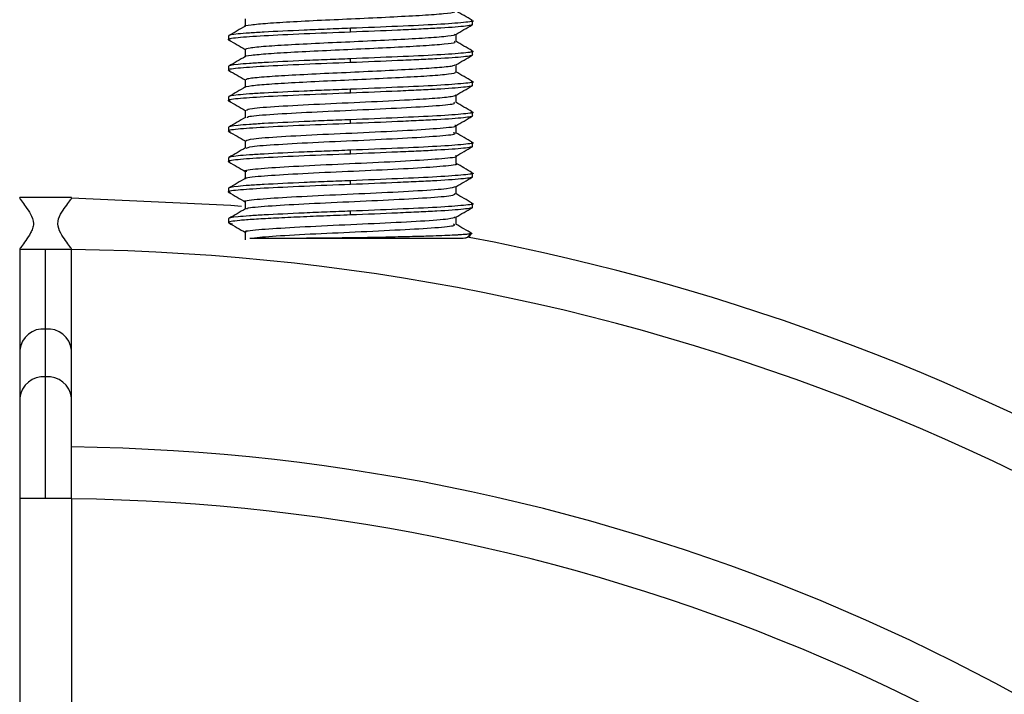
# Model space of a CAD drawing. Header units: millimetres. Extents: x -0.44 to 1.31, y -0.87 to 1.29.
# Tile 9 of 182: x 0.2629 to 0.2952, y -0.4894 to -0.4673. Entities that reach past the tile are written whole.
import ezdxf

# ---------------------------------------------------------------- set-up
doc = ezdxf.new("R2010")
doc.units = ezdxf.units.MM

msp = doc.modelspace()

# ---------------------------------------------------------------- linework, layer by layer
at = {"color": 7, "linetype": 'Continuous', "lineweight": 25}
for p, q in [((0.2703208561, -0.4672427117), (0.2703208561, -0.4674864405)), ((0.27777959, -0.4674301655), (0.27777959, -0.4673051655)), ((0.26977959, -0.4678051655), (0.26977959, -0.4679301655)), ((0.27377959, -0.4676801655), (0.27377959, -0.4675551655)), ((0.2772383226, -0.4679928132), (0.2772383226, -0.467748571)), ((0.2703208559, -0.4682426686), (0.2703208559, -0.4684864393)), ((0.27777959, -0.4684301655), (0.27777959, -0.4683051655)), ((0.27377959, -0.4686801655), (0.27377959, -0.4685551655)), ((0.2772383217, -0.4689928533), (0.2772383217, -0.4687486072)), ((0.26977959, -0.4688051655), (0.26977959, -0.4689301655)), ((0.2703208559, -0.4692426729), (0.2703208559, -0.4694864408)), ((0.27777959, -0.4694301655), (0.27777959, -0.4693051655)), ((0.27377959, -0.4696801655), (0.27377959, -0.4695551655)), ((0.2772383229, -0.4699928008), (0.2772383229, -0.4697485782)), ((0.26977959, -0.4698051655), (0.26977959, -0.4699301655)), ((0.2703208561, -0.4702427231), (0.2703208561, -0.4704864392)), ((0.27777959, -0.4704301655), (0.27777959, -0.4703051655)), ((0.27377959, -0.4706801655), (0.27377959, -0.4705551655)), ((0.26977959, -0.4708051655), (0.26977959, -0.4709301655)), ((0.2772383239, -0.4709927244), (0.2772383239, -0.470748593)), ((0.2703208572, -0.4712427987), (0.2703208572, -0.4714864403)), ((0.27777959, -0.4714301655), (0.27777959, -0.4713051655)), ((0.27377959, -0.4716801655), (0.27377959, -0.4715551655)), ((0.26977959, -0.4718051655), (0.26977959, -0.4719301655)), ((0.2772383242, -0.4719926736), (0.2772383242, -0.4717486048)), ((0.2703208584, -0.4722428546), (0.2703208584, -0.4724864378)), ((0.27777959, -0.4724301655), (0.27777959, -0.4723051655)), ((0.27377959, -0.4726801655), (0.27377959, -0.4725551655)), ((0.26977959, -0.4728051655), (0.26977959, -0.4729301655)), ((0.2772383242, -0.4729926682), (0.2772383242, -0.472748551)), ((0.26292959, -0.4731213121), (0.26292959, -0.4731105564)), ((0.26462959, -0.4731105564), (0.26292959, -0.4731105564)), ((0.26462959, -0.4731213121), (0.26462959, -0.4731105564)), ((0.2703208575, -0.4732428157), (0.2703208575, -0.4734864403)), ((0.27777959, -0.4734301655), (0.27777959, -0.4733051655)), ((0.27377959, -0.4736801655), (0.27377959, -0.4735551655)), ((0.26977959, -0.4738051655), (0.26977959, -0.4739298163)), ((0.277238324, -0.4739927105), (0.277238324, -0.4737486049)), ((0.2703208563, -0.4742427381), (0.2703208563, -0.4744927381)), ((0.2777118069, -0.4742760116), (0.2777204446, -0.4742962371)), ((0.26292959, -0.4748105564), (0.26292959, -0.474809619)), ((0.26292959, -0.4748105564), (0.26292959, -0.4781138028)), ((0.26377959, -0.4748105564), (0.26292959, -0.4748105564)), ((0.26377959, -0.477422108), (0.26377959, -0.4748105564)), ((0.26462959, -0.4748105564), (0.26377959, -0.4748105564)), ((0.26462959, -0.4748105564), (0.26462959, -0.474809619)), ((0.26462959, -0.474811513), (0.26462959, -0.4748105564)), ((0.26462959, -0.4781138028), (0.26462959, -0.474811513)), ((0.26377959, -0.478993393), (0.26377959, -0.477422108)), ((0.26292959, -0.4781138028), (0.26292959, -0.4796850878)), ((0.26462959, -0.4796850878), (0.26462959, -0.4781138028)), ((0.26377959, -0.4829883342), (0.26377959, -0.478993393)), ((0.26292959, -0.4796850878), (0.26292959, -0.4818021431)), ((0.26462959, -0.4821719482), (0.26462959, -0.4796850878)), ((0.26292959, -0.4818021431), (0.26292959, -0.4829883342)), ((0.26462959, -0.4829883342), (0.26462959, -0.4821719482)), ((0.26292959, -0.4829883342), (0.26292959, -0.5393827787)), ((0.26377959, -0.4829883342), (0.26292959, -0.4829883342)), ((0.26462959, -0.4829883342), (0.26377959, -0.4829883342)), ((0.26462959, -0.4829883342), (0.26462959, -0.5393827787))]:
    msp.add_line(p, q, dxfattribs=at)
at = {"color": 7, "linetype": 'Continuous', "lineweight": 25, "flags": 128}
msp.add_lwpolyline([(0.2646236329, -0.4731153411), (0.2698558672, -0.4733589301), (0.2702058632, -0.4733884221)], dxfattribs=at)
at = {"color": 7, "linetype": 'Continuous', "lineweight": 25}
for centre, radius, start, end in [((0.2774623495, -0.474146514), 0.0002983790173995, 270.0493628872, 329.8816206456), ((0.27747959, -0.4741448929), 0.0003000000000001, 270, 329.2056311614), ((0.26377959, -0.5475605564), 0.0744500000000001, 0.6496204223, 79.24514605), ((0.26377959, -0.5475605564), 0.0727500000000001, 0.6648009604, 89.3351990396), ((0.26377959, -0.5475605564), 0.0662722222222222, 0.7348893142, 89.2651106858), ((0.26377959, -0.5475605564), 0.0645722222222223, 0.7542379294, 89.2457620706)]:
    msp.add_arc(centre, radius, start, end, dxfattribs=at)
at = {"color": 250, "linetype": 'Continuous', "lineweight": 25}
for centre, radius, start, end in [((0.2637078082, -0.4782020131), 0.0007832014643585, 84.74135682, 173.5331812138), ((0.2638513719, -0.4782020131), 0.000783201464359, 6.4668187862, 95.25864318), ((0.2637078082, -0.4797732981), 0.0007832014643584, 84.74135682, 173.5331812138), ((0.2638513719, -0.4797732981), 0.000783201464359, 6.4668187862, 95.25864318)]:
    msp.add_arc(centre, radius, start, end, dxfattribs=at)
at = {"color": 7, "linetype": 'Continuous', "lineweight": 25}
for points, knots in [([(0.2703252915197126, -0.4674926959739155), (0.270323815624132, -0.4674922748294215), (0.2702619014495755, -0.4674746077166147), (0.2704855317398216, -0.4674374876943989), (0.2710118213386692, -0.4673851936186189), (0.2718801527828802, -0.4673338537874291), (0.2729393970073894, -0.4672788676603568), (0.2740971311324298, -0.4672294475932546), (0.2752130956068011, -0.4671740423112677), (0.2761840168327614, -0.4671236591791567), (0.2768743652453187, -0.4670701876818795), (0.2772299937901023, -0.467025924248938), (0.2772013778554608, -0.4670004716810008), (0.2771921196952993, -0.4669922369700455)], [0, 0, 0, 0, 0.0025844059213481, 0.1084164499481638, 0.2134989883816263, 0.3181392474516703, 0.4241852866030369, 0.5280715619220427, 0.6342548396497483, 0.7385234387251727, 0.8440113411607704, 0.9495327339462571, 1, 1, 1, 1]), ([(0.2777713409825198, -0.4672950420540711), (0.2776808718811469, -0.4672426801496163), (0.2774999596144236, -0.4671379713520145), (0.2773190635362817, -0.4670332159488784), (0.2772286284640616, -0.4669808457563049)], [0, 0, 0, 0, 0.5000716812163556, 1, 1, 1, 1]), ([(0.2703313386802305, -0.4674803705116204), (0.2702408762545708, -0.4675327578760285), (0.2700599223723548, -0.4676375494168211), (0.2698789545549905, -0.4677422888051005), (0.2697884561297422, -0.4677946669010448)], [0, 0, 0, 0, 0.4999197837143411, 1, 1, 1, 1]), ([(0.2777283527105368, -0.4672945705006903), (0.2777476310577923, -0.467298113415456), (0.2778814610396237, -0.4673227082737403), (0.2775374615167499, -0.4673656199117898), (0.2766962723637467, -0.4674307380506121), (0.2753517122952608, -0.4674909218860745), (0.2743061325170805, -0.4675336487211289), (0.273779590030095, -0.4675551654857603)], [0, 0, 0, 0, 0.0400965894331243, 0.2783498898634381, 0.520048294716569, 0.7583015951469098, 1, 1, 1, 1]), ([(0.2777795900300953, -0.4674301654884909), (0.2777795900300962, -0.4674402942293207), (0.2777550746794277, -0.4674496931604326), (0.2776555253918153, -0.4674699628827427), (0.2775800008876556, -0.4674805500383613), (0.277278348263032, -0.4675127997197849), (0.2769748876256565, -0.467534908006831), (0.2764245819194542, -0.4675652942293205), (0.2762281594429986, -0.4675746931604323), (0.2757976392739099, -0.4675949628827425), (0.2755649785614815, -0.4676055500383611), (0.2748325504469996, -0.4676377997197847), (0.2742984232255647, -0.4676599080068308), (0.2737795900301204, -0.4676801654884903)], [0, 0, 0, 0, 0.1250000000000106, 0.1250000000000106, 0.2500000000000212, 0.2500000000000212, 0.5000000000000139, 0.5000000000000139, 0.6250000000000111, 0.6250000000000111, 0.7500000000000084, 0.7500000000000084, 1, 1, 1, 1]), ([(0.27722672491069, -0.4677552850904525), (0.2773171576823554, -0.4677029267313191), (0.2774980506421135, -0.4675981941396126), (0.2776789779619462, -0.4674935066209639), (0.2777694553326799, -0.4674411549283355)], [0, 0, 0, 0, 0.4999242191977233, 1, 1, 1, 1]), ([(0.2737795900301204, -0.4676801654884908), (0.2732606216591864, -0.4677003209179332), (0.2722151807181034, -0.4677409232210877), (0.2708736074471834, -0.4678057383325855), (0.2700235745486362, -0.4678656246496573), (0.2696774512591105, -0.4679131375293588), (0.2698121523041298, -0.4679372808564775), (0.2698319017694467, -0.4679408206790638)], [0, 0, 0, 0, 0.2379133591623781, 0.4792669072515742, 0.7171802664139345, 0.9585338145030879, 1, 1, 1, 1]), ([(0.2737795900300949, -0.4675551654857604), (0.2735201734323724, -0.4675652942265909), (0.2732669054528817, -0.4675746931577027), (0.2727576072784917, -0.4675949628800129), (0.2725040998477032, -0.4676055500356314), (0.2717699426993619, -0.467637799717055), (0.2713180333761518, -0.4676599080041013), (0.2707677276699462, -0.4676902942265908), (0.2706059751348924, -0.4676996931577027), (0.27031623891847, -0.4677199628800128), (0.2701903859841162, -0.4677305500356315), (0.2698845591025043, -0.467762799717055), (0.2697795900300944, -0.467784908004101), (0.2697795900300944, -0.4678051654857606)], [0, 0, 0, 0, 0.1249999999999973, 0.1249999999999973, 0.2499999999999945, 0.2499999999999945, 0.4999999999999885, 0.4999999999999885, 0.6249999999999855, 0.6249999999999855, 0.7499999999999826, 0.7499999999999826, 1, 1, 1, 1]), ([(0.2703346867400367, -0.4682426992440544), (0.2703609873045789, -0.468226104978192), (0.2704157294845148, -0.4681915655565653), (0.2709670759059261, -0.4681388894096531), (0.2718127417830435, -0.4680875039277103), (0.2728820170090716, -0.4680314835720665), (0.2740538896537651, -0.4679814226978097), (0.2751890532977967, -0.4679253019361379), (0.2761775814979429, -0.4678741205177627), (0.2768774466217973, -0.4678199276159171), (0.2772337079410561, -0.467775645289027), (0.277201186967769, -0.4677502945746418), (0.2771910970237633, -0.4677424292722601)], [0, 0, 0, 0, 0.0988081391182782, 0.2056599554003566, 0.3115477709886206, 0.419158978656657, 0.5245139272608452, 0.6321624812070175, 0.737951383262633, 0.8449137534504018, 0.9518830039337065, 1, 1, 1, 1]), ([(0.269788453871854, -0.4679404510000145), (0.2698789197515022, -0.4679927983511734), (0.2700563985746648, -0.4680954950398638), (0.2702338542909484, -0.4681982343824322), (0.270320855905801, -0.468248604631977)], [0, 0, 0, 0, 0.5097277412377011, 1, 1, 1, 1]), ([(0.2703300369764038, -0.468492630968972), (0.2703270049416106, -0.4684917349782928), (0.2702656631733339, -0.4684736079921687), (0.2704955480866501, -0.4684358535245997), (0.2710332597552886, -0.4683838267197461), (0.2719084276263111, -0.4683322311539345), (0.2729723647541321, -0.4682773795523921), (0.2741308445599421, -0.4682279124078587), (0.2752437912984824, -0.4681724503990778), (0.2762088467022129, -0.4681222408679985), (0.2768893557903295, -0.4680685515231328), (0.2772346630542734, -0.4680250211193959), (0.2772024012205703, -0.4680000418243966), (0.2771924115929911, -0.4679923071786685)], [0, 0, 0, 0, 0.0055077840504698, 0.1114292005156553, 0.2164339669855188, 0.3212074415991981, 0.4272379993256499, 0.5311708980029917, 0.6374028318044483, 0.7416309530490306, 0.8472305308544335, 0.9526961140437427, 1, 1, 1, 1]), ([(0.2777699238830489, -0.4682941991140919), (0.2776794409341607, -0.4682418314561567), (0.2774985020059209, -0.4681371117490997), (0.2773175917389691, -0.4680323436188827), (0.2772271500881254, -0.4679799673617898)], [0, 0, 0, 0, 0.5000745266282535, 1, 1, 1, 1]), ([(0.2777241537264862, -0.4682937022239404), (0.2777451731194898, -0.4682975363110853), (0.2778816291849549, -0.4683224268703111), (0.2775382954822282, -0.4683656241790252), (0.2766960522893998, -0.4684307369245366), (0.2753517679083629, -0.468490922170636), (0.2743061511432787, -0.4685336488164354), (0.273779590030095, -0.4685551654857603)], [0, 0, 0, 0, 0.0432404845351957, 0.2807134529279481, 0.521620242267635, 0.7590932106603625, 1, 1, 1, 1]), ([(0.2777795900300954, -0.4684301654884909), (0.2777795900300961, -0.4684402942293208), (0.2777550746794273, -0.4684496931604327), (0.2776555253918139, -0.4684699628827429), (0.2775800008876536, -0.4684805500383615), (0.2772783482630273, -0.4685127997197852), (0.2769748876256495, -0.4685349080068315), (0.2764245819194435, -0.468565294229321), (0.2762281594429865, -0.4685746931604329), (0.2757976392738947, -0.4685949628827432), (0.2755649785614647, -0.4686055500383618), (0.2748325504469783, -0.4686377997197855), (0.2742984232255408, -0.4686599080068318), (0.2737795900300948, -0.4686801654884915)], [0, 0, 0, 0, 0.1249999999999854, 0.1249999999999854, 0.2499999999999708, 0.2499999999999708, 0.4999999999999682, 0.4999999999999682, 0.6249999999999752, 0.6249999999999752, 0.7499999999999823, 0.7499999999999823, 1, 1, 1, 1]), ([(0.2772282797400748, -0.4687544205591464), (0.2773187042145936, -0.4687020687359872), (0.2774995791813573, -0.4685973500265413), (0.2776804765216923, -0.4684926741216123), (0.277770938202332, -0.4684403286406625)], [0, 0, 0, 0, 0.4999280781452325, 1, 1, 1, 1]), ([(0.273779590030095, -0.4686801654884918), (0.2732606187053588, -0.468700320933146), (0.2722151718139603, -0.4687409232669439), (0.270873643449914, -0.4688057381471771), (0.270023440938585, -0.4688656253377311), (0.269677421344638, -0.4689131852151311), (0.2698125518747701, -0.4689373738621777), (0.2698325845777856, -0.4689409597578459)], [0, 0, 0, 0, 0.2377846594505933, 0.4790076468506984, 0.7167923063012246, 0.9580152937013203, 1, 1, 1, 1]), ([(0.2737795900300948, -0.4685551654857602), (0.2735201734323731, -0.4685652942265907), (0.2732669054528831, -0.4685746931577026), (0.2727576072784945, -0.4685949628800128), (0.2725040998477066, -0.4686055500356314), (0.2717699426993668, -0.4686377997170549), (0.2713180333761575, -0.4686599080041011), (0.2707677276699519, -0.4686902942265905), (0.2706059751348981, -0.4686996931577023), (0.2703162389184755, -0.4687199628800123), (0.2701903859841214, -0.468730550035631), (0.269884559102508, -0.4687627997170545), (0.2697795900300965, -0.4687849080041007), (0.2697795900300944, -0.4688051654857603)], [0, 0, 0, 0, 0.1250000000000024, 0.1250000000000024, 0.2500000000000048, 0.2500000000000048, 0.5000000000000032, 0.5000000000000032, 0.6250000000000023, 0.6250000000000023, 0.7500000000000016, 0.7500000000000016, 1, 1, 1, 1]), ([(0.270331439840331, -0.4684803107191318), (0.2702410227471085, -0.4685326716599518), (0.2700601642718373, -0.4686374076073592), (0.2698792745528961, -0.4687420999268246), (0.2697888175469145, -0.4687944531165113)], [0, 0, 0, 0, 0.4999328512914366, 1, 1, 1, 1]), ([(0.2703616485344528, -0.4692423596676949), (0.2703631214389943, -0.4692302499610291), (0.2703667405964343, -0.4692004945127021), (0.2708138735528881, -0.4691505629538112), (0.2715904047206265, -0.4691003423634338), (0.272619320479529, -0.4690440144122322), (0.2737787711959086, -0.4689934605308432), (0.2749351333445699, -0.4689384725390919), (0.2759679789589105, -0.4688852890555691), (0.2767446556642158, -0.4688331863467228), (0.2771912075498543, -0.4687833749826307), (0.277195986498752, -0.4687543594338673), (0.2771979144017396, -0.4687426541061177)], [0, 0, 0, 0, 0.0737297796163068, 0.1811656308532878, 0.2865840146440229, 0.3942954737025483, 0.4998308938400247, 0.6070917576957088, 0.7136788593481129, 0.819805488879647, 0.9273067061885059, 0.9999999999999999, 0.9999999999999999, 0.9999999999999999, 0.9999999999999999]), ([(0.2697886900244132, -0.4689405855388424), (0.2698791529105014, -0.4689929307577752), (0.2700565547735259, -0.469095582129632), (0.2702339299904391, -0.4691982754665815), (0.2703208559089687, -0.4692486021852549)], [0, 0, 0, 0, 0.5099319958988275, 0.9999999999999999, 0.9999999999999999, 0.9999999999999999, 0.9999999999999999]), ([(0.2703346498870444, -0.4694926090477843), (0.2703301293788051, -0.4694912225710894), (0.270269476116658, -0.4694726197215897), (0.270505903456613, -0.4694342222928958), (0.2710549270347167, -0.4693824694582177), (0.271936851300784, -0.4693306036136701), (0.2730054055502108, -0.4692759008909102), (0.2741645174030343, -0.4692263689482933), (0.2752743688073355, -0.4691708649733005), (0.2762334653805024, -0.4691208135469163), (0.2769040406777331, -0.4690669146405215), (0.2772393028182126, -0.4690241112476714), (0.2772035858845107, -0.4689995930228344), (0.2771930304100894, -0.4689923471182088)], [0, 0, 0, 0, 0.0085354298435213, 0.1145228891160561, 0.2194268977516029, 0.3243217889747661, 0.4303134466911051, 0.534281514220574, 0.6405386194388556, 0.7447146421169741, 0.8504027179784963, 0.9557893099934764, 1, 1, 1, 1]), ([(0.2777713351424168, -0.4692950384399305), (0.277680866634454, -0.469242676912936), (0.2774999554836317, -0.4691379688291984), (0.2773190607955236, -0.469033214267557), (0.2772286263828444, -0.4689808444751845)], [0, 0, 0, 0, 0.5000714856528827, 1, 1, 1, 1]), ([(0.2777283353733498, -0.4692945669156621), (0.2777476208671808, -0.4692981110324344), (0.2778814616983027, -0.4693227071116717), (0.2775374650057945, -0.4693656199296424), (0.2766962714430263, -0.4694307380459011), (0.2753517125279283, -0.469490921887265), (0.2743061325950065, -0.4695336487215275), (0.273779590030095, -0.4695551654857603)], [0, 0, 0, 0, 0.0401096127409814, 0.2783596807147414, 0.5200548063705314, 0.7583048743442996, 1, 1, 1, 1]), ([(0.2777795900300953, -0.4694301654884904), (0.2777795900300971, -0.4694402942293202), (0.2777550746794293, -0.4694496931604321), (0.2776555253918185, -0.4694699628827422), (0.2775800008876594, -0.4694805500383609), (0.2772783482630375, -0.4695127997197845), (0.2769748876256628, -0.4695349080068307), (0.2764245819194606, -0.4695652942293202), (0.2762281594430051, -0.4695746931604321), (0.2757976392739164, -0.4695949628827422), (0.275564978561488, -0.4696055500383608), (0.2748325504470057, -0.4696377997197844), (0.2742984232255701, -0.4696599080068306), (0.273779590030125, -0.4696801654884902)], [0, 0, 0, 0, 0.1250000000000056, 0.1250000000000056, 0.2500000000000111, 0.2500000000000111, 0.499999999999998, 0.499999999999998, 0.6250000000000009, 0.6250000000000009, 0.7500000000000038, 0.7500000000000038, 1, 1, 1, 1]), ([(0.2737795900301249, -0.4696801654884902), (0.273260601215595, -0.4697003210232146), (0.272215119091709, -0.4697409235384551), (0.2708738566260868, -0.469805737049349), (0.2700226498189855, -0.4698656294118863), (0.2696772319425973, -0.4699134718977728), (0.2698149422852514, -0.4699379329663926), (0.2698366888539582, -0.4699417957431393)], [0, 0, 0, 0, 0.2370139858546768, 0.4774551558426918, 0.714469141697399, 0.954910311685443, 1, 1, 1, 1]), ([(0.2737795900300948, -0.4695551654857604), (0.2735201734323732, -0.4695652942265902), (0.2732669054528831, -0.4695746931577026), (0.2727576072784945, -0.4695949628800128), (0.2725040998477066, -0.4696055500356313), (0.2717699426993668, -0.4696377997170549), (0.2713180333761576, -0.4696599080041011), (0.2707677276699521, -0.4696902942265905), (0.2706059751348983, -0.4696996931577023), (0.2703162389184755, -0.4697199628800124), (0.2701903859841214, -0.469730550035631), (0.269884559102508, -0.4697627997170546), (0.2697795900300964, -0.4697849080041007), (0.2697795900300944, -0.4698051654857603)], [0, 0, 0, 0, 0.124999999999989, 0.124999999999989, 0.2499999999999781, 0.2499999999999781, 0.4999999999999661, 0.4999999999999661, 0.6249999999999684, 0.6249999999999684, 0.7499999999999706, 0.7499999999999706, 1, 1, 1, 1]), ([(0.2703313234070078, -0.4694803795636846), (0.2702408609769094, -0.469532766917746), (0.2700599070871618, -0.4696375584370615), (0.2698789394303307, -0.469742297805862), (0.2697884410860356, -0.4697946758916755)], [0, 0, 0, 0, 0.4999197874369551, 0.9999999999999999, 0.9999999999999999, 0.9999999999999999, 0.9999999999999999]), ([(0.2703653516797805, -0.4702425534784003), (0.2703950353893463, -0.4702221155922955), (0.2704594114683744, -0.4701777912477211), (0.2713602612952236, -0.4701126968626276), (0.2727138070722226, -0.4700384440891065), (0.2742978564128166, -0.4699707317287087), (0.2756526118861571, -0.4699022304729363), (0.2765917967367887, -0.4698461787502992), (0.2771421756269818, -0.469791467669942), (0.2771985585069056, -0.4697585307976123), (0.2772253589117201, -0.469742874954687)], [0, 0, 0, 0, 0.120647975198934, 0.2616534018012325, 0.4047482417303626, 0.5455429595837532, 0.6885034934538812, 0.7942554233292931, 0.9022036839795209, 1, 1, 1, 1]), ([(0.2772269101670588, -0.4697551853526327), (0.2773173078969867, -0.4697028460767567), (0.2774981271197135, -0.4695981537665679), (0.277678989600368, -0.4694935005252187), (0.2777694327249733, -0.4694411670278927)], [0, 0, 0, 0, 0.4999342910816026, 1, 1, 1, 1]), ([(0.2697901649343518, -0.4699413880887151), (0.2698806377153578, -0.4699937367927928), (0.2700575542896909, -0.4700961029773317), (0.2702344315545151, -0.4701985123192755), (0.2703208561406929, -0.4702485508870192)], [0, 0, 0, 0, 0.5113866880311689, 1, 1, 1, 1]), ([(0.2704008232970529, -0.4704920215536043), (0.2703917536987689, -0.4704784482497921), (0.2703672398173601, -0.4704417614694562), (0.2710626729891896, -0.4703811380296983), (0.2722790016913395, -0.4703101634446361), (0.2738105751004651, -0.4702421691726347), (0.2753310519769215, -0.4701692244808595), (0.2765401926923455, -0.4701022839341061), (0.2772341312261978, -0.4700355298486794), (0.2771837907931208, -0.46999595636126), (0.2771626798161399, -0.4699793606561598)], [0, 0, 0, 0, 0.0802568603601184, 0.2169232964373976, 0.3537990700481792, 0.4896357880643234, 0.6272595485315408, 0.7627456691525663, 0.9005040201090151, 1, 1, 1, 1]), ([(0.2777699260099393, -0.470294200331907), (0.2776794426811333, -0.4702418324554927), (0.2774985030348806, -0.4701371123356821), (0.2773175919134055, -0.4700323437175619), (0.2772271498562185, -0.4699799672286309)], [0, 0, 0, 0, 0.5000746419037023, 1, 1, 1, 1]), ([(0.2777241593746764, -0.4702937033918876), (0.2777451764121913, -0.4702975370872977), (0.2778816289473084, -0.4703224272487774), (0.2775382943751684, -0.47036562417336), (0.2766960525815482, -0.470430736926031), (0.2753517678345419, -0.4704909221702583), (0.2743061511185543, -0.470533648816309), (0.273779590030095, -0.4705551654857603)], [0, 0, 0, 0, 0.0432362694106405, 0.2807102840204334, 0.5216181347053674, 0.7590921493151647, 1, 1, 1, 1]), ([(0.2737795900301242, -0.4706801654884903), (0.2732606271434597, -0.4707003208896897), (0.2722151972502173, -0.4707409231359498), (0.2708735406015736, -0.4708057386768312), (0.270023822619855, -0.4708656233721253), (0.2696775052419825, -0.470913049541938), (0.2698114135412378, -0.4709371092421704), (0.2698306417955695, -0.4709405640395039)], [0, 0, 0, 0, 0.2381512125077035, 0.4797460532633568, 0.7178972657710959, 0.959492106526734, 0.9999999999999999, 0.9999999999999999, 0.9999999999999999, 0.9999999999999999]), ([(0.2737795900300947, -0.4705551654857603), (0.2735201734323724, -0.4705652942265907), (0.2732669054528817, -0.4705746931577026), (0.2727576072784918, -0.4705949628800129), (0.2725040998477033, -0.4706055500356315), (0.271769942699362, -0.4706377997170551), (0.271318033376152, -0.4706599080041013), (0.2707677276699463, -0.4706902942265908), (0.2706059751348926, -0.4706996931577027), (0.2703162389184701, -0.4707199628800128), (0.2701903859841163, -0.4707305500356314), (0.2698845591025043, -0.4707627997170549), (0.2697795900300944, -0.470784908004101), (0.2697795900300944, -0.4708051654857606)], [0, 0, 0, 0, 0.1249999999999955, 0.1249999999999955, 0.2499999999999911, 0.2499999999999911, 0.499999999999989, 0.499999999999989, 0.6249999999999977, 0.6249999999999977, 0.7500000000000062, 0.7500000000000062, 1, 1, 1, 1]), ([(0.2703314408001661, -0.4704803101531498), (0.2702410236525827, -0.4705326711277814), (0.270060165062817, -0.4706374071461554), (0.2698792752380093, -0.4707420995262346), (0.2697888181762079, -0.4707944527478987)], [0, 0, 0, 0, 0.4999328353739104, 1, 1, 1, 1]), ([(0.2777795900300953, -0.4704301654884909), (0.2777795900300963, -0.4704402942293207), (0.2777550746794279, -0.4704496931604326), (0.2776555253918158, -0.4704699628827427), (0.2775800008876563, -0.4704805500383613), (0.2772783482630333, -0.4705127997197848), (0.2769748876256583, -0.470534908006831), (0.2764245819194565, -0.4705652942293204), (0.2762281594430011, -0.4705746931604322), (0.2757976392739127, -0.4705949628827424), (0.2755649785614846, -0.4706055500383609), (0.2748325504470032, -0.4706377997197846), (0.2742984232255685, -0.4706599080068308), (0.2737795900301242, -0.4706801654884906)], [0, 0, 0, 0, 0.1249999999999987, 0.1249999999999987, 0.2499999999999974, 0.2499999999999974, 0.4999999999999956, 0.4999999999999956, 0.6249999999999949, 0.6249999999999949, 0.7499999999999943, 0.7499999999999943, 1, 1, 1, 1]), ([(0.2772273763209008, -0.4707549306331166), (0.2773178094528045, -0.4707025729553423), (0.2774987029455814, -0.4705978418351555), (0.2776796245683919, -0.4704931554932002), (0.2777700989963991, -0.4704408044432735)], [0, 0, 0, 0, 0.4999247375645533, 1, 1, 1, 1]), ([(0.2697880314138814, -0.470940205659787), (0.2698784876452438, -0.4709925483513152), (0.270056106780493, -0.471095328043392), (0.2702337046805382, -0.4711981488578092), (0.2703208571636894, -0.4712486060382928)], [0, 0, 0, 0, 0.5092707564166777, 1, 1, 1, 1]), ([(0.2703456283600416, -0.471242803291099), (0.2703923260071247, -0.4712203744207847), (0.2704890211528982, -0.4711739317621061), (0.2714486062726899, -0.4711073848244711), (0.272830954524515, -0.471033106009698), (0.2744146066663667, -0.4709649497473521), (0.2758835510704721, -0.4708916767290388), (0.2768753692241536, -0.4708217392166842), (0.277322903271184, -0.4707720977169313), (0.2772144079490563, -0.4707454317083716), (0.2772030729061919, -0.4707426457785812)], [0, 0, 0, 0, 0.1317247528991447, 0.2727577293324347, 0.4160624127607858, 0.5570819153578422, 0.6999953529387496, 0.841626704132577, 0.9834539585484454, 1, 1, 1, 1]), ([(0.2703608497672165, -0.4714925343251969), (0.2703928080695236, -0.4714720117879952), (0.2704614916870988, -0.471427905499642), (0.2713497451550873, -0.4713634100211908), (0.2726784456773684, -0.4712902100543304), (0.2742368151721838, -0.4712233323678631), (0.2757082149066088, -0.4711501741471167), (0.2767788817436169, -0.4710825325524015), (0.2772968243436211, -0.4710242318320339), (0.2771822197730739, -0.4709906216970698), (0.2771471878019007, -0.4709803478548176)], [0, 0, 0, 0, 0.1183460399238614, 0.2543449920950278, 0.392366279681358, 0.5281398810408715, 0.666136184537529, 0.8021745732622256, 0.9395293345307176, 0.9999999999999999, 0.9999999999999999, 0.9999999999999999, 0.9999999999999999]), ([(0.277771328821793, -0.4712950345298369), (0.277680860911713, -0.471242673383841), (0.2774999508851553, -0.4711379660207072), (0.2773190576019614, -0.4710332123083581), (0.2772286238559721, -0.4709808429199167)], [0, 0, 0, 0, 0.500071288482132, 1, 1, 1, 1]), ([(0.2777283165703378, -0.4712945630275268), (0.2777476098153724, -0.4712981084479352), (0.2778814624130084, -0.4713227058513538), (0.2775374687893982, -0.4713656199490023), (0.2766962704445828, -0.4714307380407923), (0.2753517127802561, -0.4714909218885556), (0.2743061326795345, -0.4715336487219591), (0.2737795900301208, -0.4715551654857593)], [0, 0, 0, 0, 0.0401237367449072, 0.2783702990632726, 0.5200618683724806, 0.7583084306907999, 0.9999999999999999, 0.9999999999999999, 0.9999999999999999, 0.9999999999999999]), ([(0.2737795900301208, -0.4716801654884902), (0.2732606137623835, -0.4717003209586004), (0.2722151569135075, -0.4717409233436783), (0.2708737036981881, -0.4718057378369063), (0.2700232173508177, -0.4718656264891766), (0.2696773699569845, -0.4719132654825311), (0.269813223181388, -0.4719375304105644), (0.2698337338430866, -0.471941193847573)], [0, 0, 0, 0, 0.2375683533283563, 0.478571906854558, 0.7161402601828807, 0.9571438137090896, 1, 1, 1, 1]), ([(0.2737795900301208, -0.4715551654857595), (0.2735201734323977, -0.4715652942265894), (0.2732669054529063, -0.4715746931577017), (0.2727576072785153, -0.4715949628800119), (0.2725040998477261, -0.4716055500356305), (0.2717699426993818, -0.4716377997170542), (0.2713180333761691, -0.4716599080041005), (0.2707677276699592, -0.47169029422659), (0.2706059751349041, -0.4716996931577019), (0.2703162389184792, -0.4717199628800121), (0.2701903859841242, -0.4717305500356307), (0.2698845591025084, -0.4717627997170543), (0.2697795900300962, -0.4717849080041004), (0.2697795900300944, -0.47180516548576)], [0, 0, 0, 0, 0.12499999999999, 0.12499999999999, 0.24999999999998, 0.24999999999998, 0.4999999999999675, 0.4999999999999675, 0.6249999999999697, 0.6249999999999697, 0.7499999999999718, 0.7499999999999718, 1, 1, 1, 1]), ([(0.2703313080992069, -0.4714803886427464), (0.27024084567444, -0.4715327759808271), (0.270059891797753, -0.4716375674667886), (0.2698789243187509, -0.4717423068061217), (0.2697884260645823, -0.471794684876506)], [0, 0, 0, 0, 0.4999197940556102, 1, 1, 1, 1]), ([(0.2777795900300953, -0.4714301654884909), (0.2777795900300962, -0.4714402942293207), (0.2777550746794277, -0.4714496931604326), (0.2776555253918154, -0.4714699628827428), (0.2775800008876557, -0.4714805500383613), (0.2772783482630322, -0.4715127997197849), (0.2769748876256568, -0.4715349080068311), (0.2764245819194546, -0.4715652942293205), (0.2762281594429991, -0.4715746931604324), (0.2757976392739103, -0.4715949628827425), (0.275564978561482, -0.471605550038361), (0.2748325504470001, -0.4716377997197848), (0.2742984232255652, -0.4716599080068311), (0.2737795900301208, -0.4716801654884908)], [0, 0, 0, 0, 0.1249999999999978, 0.1249999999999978, 0.2499999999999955, 0.2499999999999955, 0.4999999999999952, 0.4999999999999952, 0.6249999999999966, 0.6249999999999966, 0.7499999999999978, 0.7499999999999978, 1, 1, 1, 1]), ([(0.2772280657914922, -0.471754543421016), (0.2773184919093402, -0.4717021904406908), (0.277499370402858, -0.4715974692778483), (0.2776802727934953, -0.4714927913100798), (0.2777707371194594, -0.4714404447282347)], [0, 0, 0, 0, 0.4999274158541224, 1, 1, 1, 1]), ([(0.2697890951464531, -0.4719408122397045), (0.2698795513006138, -0.4719931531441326), (0.2700568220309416, -0.4720957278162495), (0.2702340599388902, -0.4721983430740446), (0.270320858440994, -0.4722485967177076)], [0, 0, 0, 0, 0.5102712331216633, 1, 1, 1, 1]), ([(0.2703750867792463, -0.4722543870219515), (0.2703548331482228, -0.4722506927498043), (0.2702054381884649, -0.4722234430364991), (0.2705892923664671, -0.472169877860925), (0.271520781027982, -0.4721020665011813), (0.2729537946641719, -0.4720278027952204), (0.2745307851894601, -0.4719592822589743), (0.2759822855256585, -0.4718867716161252), (0.2769249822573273, -0.4718159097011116), (0.2773408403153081, -0.4717687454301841), (0.2772288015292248, -0.4717437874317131), (0.2772241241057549, -0.4717427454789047)], [0, 0, 0, 0, 0.0219342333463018, 0.1617914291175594, 0.2995578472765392, 0.4395807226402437, 0.5775270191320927, 0.7169178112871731, 0.8556508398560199, 0.9939736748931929, 0.9999999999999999, 0.9999999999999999, 0.9999999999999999, 0.9999999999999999]), ([(0.2703574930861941, -0.4724927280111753), (0.2703456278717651, -0.4724897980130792), (0.2702400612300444, -0.4724637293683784), (0.2706803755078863, -0.4724111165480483), (0.2716574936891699, -0.4723443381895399), (0.2730996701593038, -0.4722714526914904), (0.2746521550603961, -0.472203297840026), (0.2760620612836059, -0.4721326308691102), (0.2769561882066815, -0.47206192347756), (0.2773465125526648, -0.4720166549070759), (0.2772364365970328, -0.4719928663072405), (0.2772354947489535, -0.4719926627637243)], [0, 0, 0, 0, 0.0178964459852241, 0.1592274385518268, 0.2982255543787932, 0.4393673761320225, 0.5787653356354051, 0.7190897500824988, 0.8593776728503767, 0.9987967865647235, 1, 1, 1, 1]), ([(0.2777699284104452, -0.4722942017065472), (0.2776794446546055, -0.4722418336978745), (0.277502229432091, -0.4721392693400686), (0.2773250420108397, -0.4720366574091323), (0.2772383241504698, -0.4719864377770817)], [0, 0, 0, 0, 0.5105868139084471, 1, 1, 1, 1]), ([(0.2777241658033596, -0.472293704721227), (0.2777451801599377, -0.4722975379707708), (0.2778816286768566, -0.4723224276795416), (0.2775382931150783, -0.472365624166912), (0.2766960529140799, -0.4724307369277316), (0.27535176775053, -0.4724909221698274), (0.2743061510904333, -0.472533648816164), (0.27377959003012, -0.4725551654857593)], [0, 0, 0, 0, 0.0432314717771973, 0.2807066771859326, 0.5216157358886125, 0.7590909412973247, 1, 1, 1, 1]), ([(0.27377959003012, -0.4725551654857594), (0.2735201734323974, -0.4725652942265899), (0.2732669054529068, -0.4725746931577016), (0.2727576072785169, -0.4725949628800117), (0.2725040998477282, -0.4726055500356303), (0.2717699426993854, -0.4726377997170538), (0.2713180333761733, -0.4726599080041), (0.2707677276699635, -0.4726902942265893), (0.2706059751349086, -0.4726996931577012), (0.2703162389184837, -0.4727199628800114), (0.2701903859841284, -0.4727305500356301), (0.2698845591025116, -0.4727627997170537), (0.2697795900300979, -0.4727849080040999), (0.2697795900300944, -0.4728051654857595)], [0, 0, 0, 0, 0.1250000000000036, 0.1250000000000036, 0.2500000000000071, 0.2500000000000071, 0.5000000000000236, 0.5000000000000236, 0.6250000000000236, 0.6250000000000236, 0.7500000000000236, 0.7500000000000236, 1, 1, 1, 1]), ([(0.2703314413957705, -0.4724803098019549), (0.2702410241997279, -0.4725326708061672), (0.2700601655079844, -0.4726374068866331), (0.2698792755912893, -0.4727420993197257), (0.2697888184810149, -0.4727944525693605)], [0, 0, 0, 0, 0.4999328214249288, 1, 1, 1, 1]), ([(0.2777795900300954, -0.4724301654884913), (0.2777795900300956, -0.4724402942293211), (0.2777550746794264, -0.4724496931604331), (0.2776555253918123, -0.4724699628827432), (0.2775800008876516, -0.4724805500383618), (0.2772783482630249, -0.4725127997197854), (0.2769748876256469, -0.4725349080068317), (0.2764245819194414, -0.4725652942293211), (0.2762281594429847, -0.472574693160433), (0.2757976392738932, -0.4725949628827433), (0.2755649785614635, -0.472605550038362), (0.2748325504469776, -0.4726377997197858), (0.2742984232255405, -0.472659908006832), (0.2737795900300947, -0.4726801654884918)], [0, 0, 0, 0, 0.1249999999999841, 0.1249999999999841, 0.2499999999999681, 0.2499999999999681, 0.4999999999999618, 0.4999999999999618, 0.624999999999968, 0.624999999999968, 0.7499999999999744, 0.7499999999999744, 1, 1, 1, 1]), ([(0.277226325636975, -0.4727554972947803), (0.2773167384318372, -0.4727031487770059), (0.2774975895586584, -0.4725984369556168), (0.2776784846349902, -0.4724937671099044), (0.2777689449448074, -0.4724414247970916)], [0, 0, 0, 0, 0.4999293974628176, 1, 1, 1, 1]), ([(0.273779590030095, -0.4726801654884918), (0.2732606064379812, -0.4727003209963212), (0.2722151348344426, -0.4727409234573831), (0.270873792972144, -0.4728057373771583), (0.2700228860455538, -0.4728656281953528), (0.2696772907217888, -0.4729133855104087), (0.2698142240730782, -0.4729377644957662), (0.2698354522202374, -0.4729415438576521)], [0, 0, 0, 0, 0.2372456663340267, 0.4779218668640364, 0.715167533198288, 0.9558437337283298, 1, 1, 1, 1]), ([(0.2697897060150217, -0.4729411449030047), (0.2698801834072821, -0.4729934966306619), (0.270061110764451, -0.4730981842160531), (0.2702420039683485, -0.4732029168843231), (0.27033243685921, -0.4732552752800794)], [0, 0, 0, 0, 0.5000757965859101, 1, 1, 1, 1]), ([(0.2703426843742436, -0.4732428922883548), (0.2703354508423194, -0.4732412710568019), (0.2702232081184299, -0.4732161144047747), (0.2706495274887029, -0.4731643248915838), (0.2716147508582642, -0.4730965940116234), (0.2730708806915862, -0.4730226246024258), (0.2746534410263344, -0.4729535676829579), (0.2760542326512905, -0.4728818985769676), (0.2770493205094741, -0.4728111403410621), (0.2771694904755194, -0.472765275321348), (0.2772284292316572, -0.4727427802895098)], [0, 0, 0, 0, 0.0098659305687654, 0.1530896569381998, 0.2940230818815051, 0.437159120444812, 0.5784734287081, 0.7207100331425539, 0.863018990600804, 1, 1, 1, 1]), ([(0.2703999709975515, -0.4734922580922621), (0.2703803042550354, -0.4734830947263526), (0.2703112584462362, -0.4734509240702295), (0.2708919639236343, -0.4733927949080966), (0.2720201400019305, -0.4733241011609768), (0.2735206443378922, -0.4732541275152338), (0.2750634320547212, -0.4731828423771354), (0.2763520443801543, -0.4731149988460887), (0.2771788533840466, -0.4730443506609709), (0.2771943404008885, -0.4730009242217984), (0.2772016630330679, -0.4729803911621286)], [0, 0, 0, 0, 0.0548100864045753, 0.1924267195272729, 0.3286680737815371, 0.4653620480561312, 0.6025615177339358, 0.738493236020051, 0.8763533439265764, 1, 1, 1, 1]), ([(0.2777713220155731, -0.4732950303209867), (0.2776808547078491, -0.4732426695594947), (0.2774999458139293, -0.4731379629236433), (0.2773190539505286, -0.4730332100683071), (0.2772286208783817, -0.4729808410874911)], [0, 0, 0, 0, 0.5000710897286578, 1, 1, 1, 1]), ([(0.2629295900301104, -0.4731213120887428), (0.2629295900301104, -0.4731344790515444), (0.2629517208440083, -0.4731693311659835), (0.2630231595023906, -0.473269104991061), (0.2630723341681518, -0.4733337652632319), (0.2631774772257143, -0.4734792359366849), (0.2632355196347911, -0.4735617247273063), (0.2633353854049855, -0.4737435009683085), (0.2633795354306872, -0.473849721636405), (0.2633796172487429, -0.4740172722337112), (0.2633688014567, -0.4740723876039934), (0.2633341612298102, -0.4741762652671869), (0.2633111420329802, -0.4742246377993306), (0.2632353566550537, -0.4743638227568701), (0.2631786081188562, -0.4744451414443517), (0.2630729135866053, -0.4745933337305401), (0.2630243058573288, -0.4746581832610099), (0.2629517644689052, -0.4747609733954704), (0.2629295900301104, -0.4747964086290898), (0.2629295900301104, -0.4748096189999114)], [0, 0, 0, 0, 0.1249999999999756, 0.1249999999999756, 0.2499999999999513, 0.2499999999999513, 0.3749999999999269, 0.3749999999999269, 0.4999999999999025, 0.4999999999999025, 0.5624999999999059, 0.5624999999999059, 0.6249999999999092, 0.6249999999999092, 0.7499999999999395, 0.7499999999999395, 0.8749999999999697, 0.8749999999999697, 1, 1, 1, 1]), ([(0.2646295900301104, -0.4748096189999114), (0.2646295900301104, -0.4747964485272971), (0.264607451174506, -0.4747610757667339), (0.2645362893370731, -0.4746601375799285), (0.2644874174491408, -0.4745948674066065), (0.26438294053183, -0.4744485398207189), (0.2643252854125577, -0.4743657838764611), (0.2642255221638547, -0.4741839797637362), (0.2641808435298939, -0.4740784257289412), (0.2641783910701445, -0.4738548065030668), (0.2642210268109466, -0.4737493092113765), (0.2643221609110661, -0.4735637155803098), (0.2643793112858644, -0.4734826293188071), (0.2644857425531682, -0.4733352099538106), (0.2645346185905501, -0.4732710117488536), (0.2646074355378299, -0.4731694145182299), (0.2646295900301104, -0.4731345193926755), (0.2646295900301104, -0.4731213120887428)], [0, 0, 0, 0, 0.125, 0.125, 0.25, 0.25, 0.375, 0.375, 0.5, 0.5, 0.625, 0.625, 0.75, 0.75, 0.875, 0.875, 1, 1, 1, 1]), ([(0.2777282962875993, -0.4732945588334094), (0.2777475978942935, -0.4732981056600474), (0.2778814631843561, -0.4733227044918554), (0.2775374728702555, -0.4733656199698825), (0.2766962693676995, -0.4734307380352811), (0.2753517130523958, -0.4734909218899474), (0.2743061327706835, -0.4735336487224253), (0.2737795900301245, -0.4735551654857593)], [0, 0, 0, 0, 0.0401389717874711, 0.2783817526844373, 0.520069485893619, 0.7583122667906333, 0.9999999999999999, 0.9999999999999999, 0.9999999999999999, 0.9999999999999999]), ([(0.2737795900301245, -0.4735551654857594), (0.2735201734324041, -0.4735652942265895), (0.2732669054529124, -0.4735746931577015), (0.2727576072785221, -0.4735949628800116), (0.2725040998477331, -0.4736055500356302), (0.2717699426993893, -0.4736377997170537), (0.2713180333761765, -0.4736599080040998), (0.2707677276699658, -0.4736902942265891), (0.2706059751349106, -0.4736996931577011), (0.270316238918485, -0.4737199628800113), (0.2701903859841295, -0.4737305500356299), (0.269884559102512, -0.4737627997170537), (0.269779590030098, -0.4737849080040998), (0.2697795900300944, -0.4738051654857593)], [0, 0, 0, 0, 0.1249999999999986, 0.1249999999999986, 0.2499999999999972, 0.2499999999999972, 0.499999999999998, 0.499999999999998, 0.6249999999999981, 0.6249999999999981, 0.7499999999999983, 0.7499999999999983, 1, 1, 1, 1]), ([(0.2703312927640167, -0.4734803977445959), (0.2702408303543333, -0.4735327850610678), (0.2700598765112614, -0.4736375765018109), (0.2698789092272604, -0.4737423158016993), (0.2697884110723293, -0.4737946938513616)], [0, 0, 0, 0, 0.4999198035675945, 1, 1, 1, 1]), ([(0.2777795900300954, -0.4734301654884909), (0.2777795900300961, -0.4734402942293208), (0.2777550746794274, -0.4734496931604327), (0.277655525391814, -0.473469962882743), (0.2775800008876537, -0.4734805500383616), (0.2772783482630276, -0.4735127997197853), (0.2769748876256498, -0.4735349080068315), (0.2764245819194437, -0.4735652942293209), (0.2762281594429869, -0.4735746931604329), (0.275797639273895, -0.4735949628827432), (0.275564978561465, -0.4736055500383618), (0.2748325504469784, -0.4736377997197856), (0.2742984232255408, -0.473659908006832), (0.2737795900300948, -0.4736801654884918)], [0, 0, 0, 0, 0.124999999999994, 0.124999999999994, 0.2499999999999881, 0.2499999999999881, 0.4999999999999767, 0.4999999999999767, 0.6249999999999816, 0.6249999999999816, 0.7499999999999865, 0.7499999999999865, 1, 1, 1, 1]), ([(0.2772280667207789, -0.4737545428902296), (0.2773184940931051, -0.4737021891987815), (0.2774993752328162, -0.4735974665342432), (0.2776802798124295, -0.4734927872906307), (0.2777707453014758, -0.4734404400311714)], [0, 0, 0, 0, 0.4999270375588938, 1, 1, 1, 1]), ([(0.2737795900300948, -0.4736801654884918), (0.2734779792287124, -0.4736919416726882), (0.2731835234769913, -0.4737028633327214), (0.2725927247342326, -0.4737267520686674), (0.2723005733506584, -0.4737392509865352), (0.2717466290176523, -0.473764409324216), (0.2714850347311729, -0.4737770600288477), (0.271130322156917, -0.4737954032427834), (0.2710183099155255, -0.4738014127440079), (0.2708083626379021, -0.4738131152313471), (0.2707110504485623, -0.4738186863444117), (0.2704367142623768, -0.473835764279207), (0.2702766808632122, -0.4738478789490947), (0.2700193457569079, -0.473872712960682), (0.2699221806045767, -0.4738854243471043), (0.2697989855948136, -0.4739104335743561), (0.2697729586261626, -0.4739227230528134), (0.269785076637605, -0.4739401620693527), (0.2697973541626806, -0.473945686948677), (0.269838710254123, -0.4739571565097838), (0.2698679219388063, -0.4739630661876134), (0.2699058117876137, -0.4739691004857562)], [0, 0, 0, 0, 0.1249999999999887, 0.1249999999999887, 0.2499999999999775, 0.2499999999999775, 0.3749999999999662, 0.3749999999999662, 0.4374999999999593, 0.4374999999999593, 0.4999999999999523, 0.4999999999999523, 0.6249999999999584, 0.6249999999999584, 0.7499999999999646, 0.7499999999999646, 0.8749999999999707, 0.8749999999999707, 0.9374999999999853, 0.9374999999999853, 1, 1, 1, 1]), ([(0.2697882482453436, -0.4739403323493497), (0.269878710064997, -0.4739926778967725), (0.2700596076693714, -0.4740973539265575), (0.2702404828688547, -0.4742020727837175), (0.2703309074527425, -0.4742544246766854)], [0, 0, 0, 0, 0.5000719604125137, 0.9999999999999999, 0.9999999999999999, 0.9999999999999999, 0.9999999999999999]), ([(0.2703623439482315, -0.4742427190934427), (0.2703489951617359, -0.4742393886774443), (0.2702416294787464, -0.4742126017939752), (0.2707013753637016, -0.4741589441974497), (0.271713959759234, -0.474091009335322), (0.2731893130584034, -0.4740175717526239), (0.2747697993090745, -0.4739477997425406), (0.2761441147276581, -0.4738770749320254), (0.2770801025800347, -0.4738072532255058), (0.2771661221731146, -0.4737633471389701), (0.2772064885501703, -0.4737427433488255)], [0, 0, 0, 0, 0.0203481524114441, 0.1636623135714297, 0.3046772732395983, 0.4476467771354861, 0.5892382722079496, 0.7311376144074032, 0.8738310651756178, 1, 1, 1, 1]), ([(0.2704721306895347, -0.4744448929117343), (0.2706826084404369, -0.4744218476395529), (0.271105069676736, -0.4743755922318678), (0.2724166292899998, -0.4743036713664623), (0.273944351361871, -0.4742362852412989), (0.2754552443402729, -0.4741629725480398), (0.2766216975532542, -0.4740960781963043), (0.2772563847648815, -0.4740316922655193), (0.277180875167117, -0.4739939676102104), (0.277151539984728, -0.4739793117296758)], [0, 0, 0, 0, 0.1501692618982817, 0.3014128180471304, 0.4508784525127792, 0.6026753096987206, 0.7519713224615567, 0.9036418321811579, 1, 1, 1, 1]), ([(0.2777699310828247, -0.4742942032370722), (0.2776794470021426, -0.4742418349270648), (0.2774985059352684, -0.4741371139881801), (0.2773175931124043, -0.4740323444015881), (0.2772271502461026, -0.4739799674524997)], [0, 0, 0, 0, 0.5000748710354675, 1, 1, 1, 1]), ([(0.2704721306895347, -0.4744448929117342), (0.2704871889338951, -0.4744448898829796), (0.2705157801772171, -0.4744448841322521), (0.2705682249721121, -0.4744448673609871), (0.2706212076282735, -0.4744448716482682), (0.270672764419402, -0.4744448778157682), (0.2707430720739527, -0.4744449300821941), (0.2708821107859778, -0.4744444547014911), (0.2710985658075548, -0.4744450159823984), (0.271385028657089, -0.4744448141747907), (0.2716733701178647, -0.4744447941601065), (0.2719922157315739, -0.4744447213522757), (0.2722212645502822, -0.4744448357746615), (0.2723356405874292, -0.4744448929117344)], [0, 0, 0, 0, 0.0627934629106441, 0.1192265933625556, 0.1691845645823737, 0.2126011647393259, 0.2494459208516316, 0.3326029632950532, 0.4995679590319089, 0.6194120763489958, 0.7490840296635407, 0.8747045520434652, 0.9999999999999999, 0.9999999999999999, 0.9999999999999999, 0.9999999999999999]), ([(0.2777204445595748, -0.4742962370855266), (0.2777126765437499, -0.4742980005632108), (0.2776966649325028, -0.4743016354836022), (0.2776598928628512, -0.4743073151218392), (0.2776110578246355, -0.474313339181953), (0.2775474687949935, -0.4743196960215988), (0.2774675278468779, -0.4743263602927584), (0.277369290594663, -0.4743333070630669), (0.2772508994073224, -0.4743404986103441), (0.2769697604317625, -0.4743553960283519), (0.2765050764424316, -0.4743729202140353), (0.2757844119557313, -0.4743925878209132), (0.2750114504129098, -0.4744109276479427), (0.2742196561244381, -0.4744258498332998), (0.2735913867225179, -0.4744348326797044), (0.2731826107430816, -0.4744395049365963), (0.2728715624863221, -0.4744424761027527), (0.2725868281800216, -0.4744444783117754), (0.2724160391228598, -0.4744447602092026), (0.2723356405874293, -0.4744448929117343)], [0, 0, 0, 0, 0.0255845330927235, 0.0527354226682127, 0.0815036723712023, 0.1119347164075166, 0.1440662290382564, 0.1779256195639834, 0.2135272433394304, 0.2508693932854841, 0.4027028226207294, 0.5003859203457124, 0.614666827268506, 0.7495319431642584, 0.8295181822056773, 0.8746164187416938, 0.921227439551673, 0.9629180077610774, 0.9999999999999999, 0.9999999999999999, 0.9999999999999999, 0.9999999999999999]), ([(0.2723356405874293, -0.4744448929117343), (0.2725645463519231, -0.4744448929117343), (0.2728153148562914, -0.4744448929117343), (0.2733516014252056, -0.4744448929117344), (0.2736371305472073, -0.4744448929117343), (0.2742238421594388, -0.4744448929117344), (0.2745248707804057, -0.4744448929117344), (0.2751150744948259, -0.4744448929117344), (0.2754039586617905, -0.4744448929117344), (0.2759408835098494, -0.4744448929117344), (0.2761886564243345, -0.4744448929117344), (0.2766219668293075, -0.4744448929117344), (0.2768074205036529, -0.4744448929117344), (0.2771080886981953, -0.4744448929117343), (0.277223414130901, -0.4744448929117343), (0.2773886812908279, -0.4744448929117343), (0.2774388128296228, -0.4744448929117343), (0.2774626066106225, -0.4744448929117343)], [0, 0, 0, 0, 0.125, 0.125, 0.25, 0.25, 0.375, 0.375, 0.5, 0.5, 0.625, 0.625, 0.75, 0.75, 0.875, 0.875, 1, 1, 1, 1])]:
    msp.add_open_spline(points, degree=3, knots=knots, dxfattribs=at)

doc.saveas('drawing.dxf')
